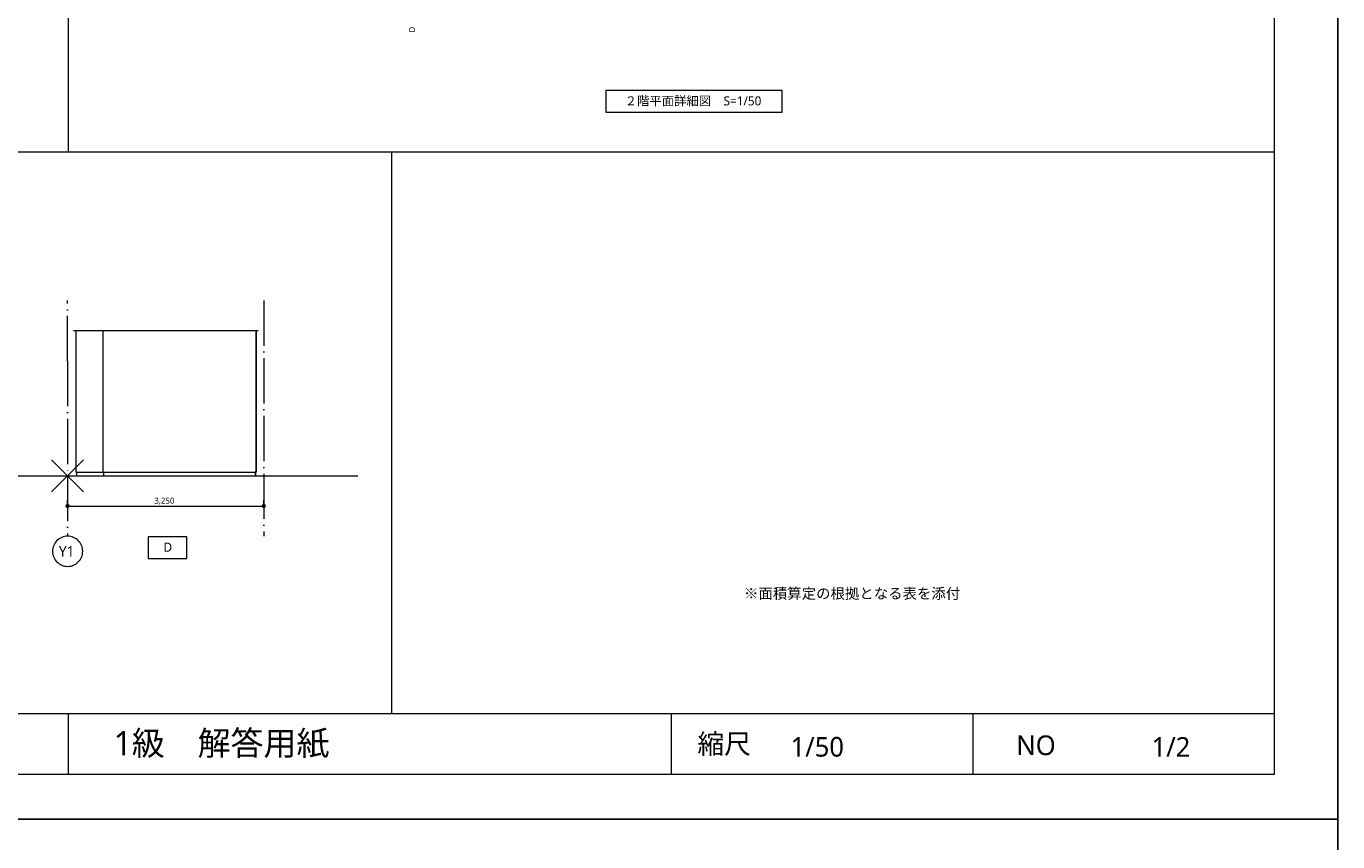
# Model space of a CAD drawing. Header units: millimetres. Extents: x 0 to 841, y 0 to 1188.
# Tile 52 of 98: x 407 to 841, y 587 to 857. Entities that reach past the tile are written whole.
import ezdxf
from ezdxf.xclip import XClip

# ---------------------------------------------------------------- set-up
doc = ezdxf.new("R2010")
doc.units = ezdxf.units.MM
doc.header["$MEASUREMENT"] = 0
doc.header["$XCLIPFRAME"] = 0
doc.linetypes.add('Wipeout_Contour', pattern=[1000, 0, -1000])
doc.linetypes.add('通り芯', pattern=[19, 15, -2, 0, -2])
for name, color, linetype in [('壁-躯体', 7, 'Continuous'), ('壁-間仕切り', 7, 'Continuous'), ('寸法', 7, 'Continuous'), ('造作.★', 7, 'Continuous')]:
    doc.layers.add(name, color=color, linetype=linetype)
for name, color, linetype, lineweight in [('壁-間仕切り_ペン_番号__141', 7, 'Continuous', 15), ('天井_ペン_番号__29', 7, 'Continuous', 15), ('寸法_ペン_番号__45', 7, 'Continuous', 13), ('寸法_ペン_番号__46', 7, 'Continuous', 13), ('床_ペン_番号__29', 7, 'Continuous', 15), ('断面図_ペン_番号__46', 7, 'Continuous', 13), ('線_ペン_番号__139', 8, 'Continuous', 5), ('線_ペン_番号__21', 7, 'Continuous', 15), ('解答用紙_1_01_2図中枠・表題欄_ペン_番号__7', 7, 'Continuous', 18), ('解答用紙_1_01_2図枠文字_ペン_番号__9', 7, 'Continuous', 18), ('解答用紙_1_01_3基準線（鎖線）_ペン_番号__1', 7, 'Continuous', 18), ('解答用紙_1_01_3基準線（鎖線）_ペン_番号__7', 7, 'Continuous', 18), ('解答用紙_1_0_ペン_番号__21', 7, 'Continuous', 18), ('解答用紙_1_Defpoints_ペン_番号__11', 7, 'Continuous', 18), ('通り芯_ペン_番号__138', 7, 'Continuous', 5), ('通り芯_ペン_番号__139', 8, 'Continuous', 5), ('造作.★_ペン_番号__21', 7, 'Continuous', 15)]:
    doc.layers.add(name, color=color, linetype=linetype, lineweight=lineweight)
for name, color, linetype, lineweight, true_color in [('壁-間仕切り_ペン_番号__161', 251, 'Continuous', 5, 0x6a6a6a), ('壁-間仕切り_ペン_番号__87', 251, 'Continuous', 5, 0x6a6a6a), ('寸法_ペン_番号__85', 251, 'Continuous', 5, 0x6a6a6a), ('造作.★_ペン_番号__90', 251, 'Continuous', 5, 0x6a6a6a)]:
    doc.layers.add(name, color=color, linetype=linetype, lineweight=lineweight, true_color=true_color)
doc.styles.add('GENERATED_STYLE_1', font='meiryo.ttc')
doc.styles.add('GENERATED_STYLE_2', font='meiryo.ttc')

# ---------------------------------------------------------------- blocks, each defined once
blk = doc.blocks.new('図面_4_4', base_point=(450.55, 721.74))
at = {"layer": '寸法', "linetype": 'Continuous', "lineweight": 0, "true_color": 0x000000}
for points in [[(419.8, 697.74), (419.83, 697.55), (419.94, 697.39), (420.11, 697.28), (420.3, 697.24), (420.49, 697.28), (420.65, 697.39), (420.76, 697.55), (420.8, 697.74), (420.76, 697.94), (420.65, 698.1), (420.49, 698.21), (420.3, 698.24), (420.11, 698.21), (419.94, 698.1), (419.83, 697.94)], [(484.83, 697.94), (484.8, 697.74), (484.83, 697.55), (484.94, 697.39), (485.11, 697.28), (485.3, 697.24), (485.49, 697.28), (485.65, 697.39), (485.76, 697.55), (485.8, 697.74), (485.76, 697.94), (485.65, 698.1), (485.49, 698.21), (485.3, 698.24), (485.11, 698.21), (484.94, 698.1)]]:
    blk.add_hatch(color=18, dxfattribs=at).paths.add_polyline_path(points)
at = {"layer": '壁-間仕切り_ペン_番号__87', "color": 251, "linetype": 'Continuous', "lineweight": 5, "true_color": 0x6a6a6a}
blk.add_line((432, 755.74), (432, 708.94), dxfattribs=at)
at = {"layer": '寸法_ペン_番号__45', "color": 7, "linetype": 'Continuous', "lineweight": 13}
for centre in [(420.3, 697.74), (485.3, 697.74)]:
    blk.add_circle(centre, 0.5, dxfattribs=at)
at = {"layer": '寸法_ペン_番号__85', "color": 251, "linetype": 'Continuous', "lineweight": 5, "true_color": 0x6a6a6a}
for p, q in [((420.3, 698.24), (420.3, 699.62)), ((485.3, 698.24), (485.3, 699.62)), ((420.8, 697.74), (484.8, 697.74))]:
    blk.add_line(p, q, dxfattribs=at)
for p in [(420.3, 697.24), (485.3, 697.24)]:
    blk.add_point(p, dxfattribs=at)
at = {"layer": '通り芯_ペン_番号__138', "color": 7, "linetype": 'Continuous', "lineweight": 5}
for start, end in [(270, 180), (180, 270)]:
    blk.add_arc((420.3, 682.74), 5, start, end, dxfattribs=at)
at = {"layer": '造作.★_ペン_番号__90', "color": 251, "linetype": 'Continuous', "lineweight": 5, "true_color": 0x6a6a6a}
for p, q in [((432.16, 708.94), (432.2, 708.9)), ((432.2, 708.9), (432.2, 707.74))]:
    blk.add_line(p, q, dxfattribs=at)
at = {"layer": '寸法_ペン_番号__46', "color": 7, "linetype": 'Continuous', "lineweight": 13, "insert": (449.02, 698.14), "char_height": 2, "width": 7.556, "attachment_point": 7, "style": 'GENERATED_STYLE_1'}
blk.add_mtext('\\A1;{\\pql;\\fMeiryo|b0|i0|c128|p0;\\W1.000000;3,250}', dxfattribs=at)
at = {"layer": '通り芯_ペン_番号__138', "color": 7, "linetype": 'Continuous', "lineweight": 5, "insert": (417.38, 684.49), "char_height": 3.5, "attachment_point": 1, "style": 'GENERATED_STYLE_1'}
blk.add_mtext('\\A1;{\\pql;\\pt0;\\fMeiryo|b0|i0|c128|p0;\\W1.000000;Y1}', dxfattribs=at)
at = {"color": 254, "linetype": 'Wipeout_Contour', "lineweight": 0, "ltscale": 3377.248761}
blk.add_wipeout([(420.3, 755.74), (420.3, 707.74), (421.8, 707.74), (421.8, 755.74)], dxfattribs=at).dxf.layer = '壁-躯体'
at = {"color": 254, "linetype": 'Wipeout_Contour', "lineweight": 0, "ltscale": 3510.896903}
blk.add_wipeout([(485.3, 755.74), (483.8, 755.74), (483.8, 707.74), (485.3, 707.74)], dxfattribs=at).dxf.layer = '壁-躯体'
at = {"color": 254, "linetype": 'Wipeout_Contour', "lineweight": 0, "ltscale": 3379.146129}
blk.add_wipeout([(422.2, 755.74), (421.8, 755.74), (421.8, 707.74), (422.2, 707.74)], dxfattribs=at).dxf.layer = '壁-躯体'
at = {"color": 254, "linetype": 'Wipeout_Contour', "lineweight": 0, "ltscale": 3508.799226}
blk.add_wipeout([(483.4, 755.74), (483.4, 707.74), (483.8, 707.74), (483.8, 755.74)], dxfattribs=at).dxf.layer = '壁-躯体'
at = {"color": 254, "linetype": 'Wipeout_Contour', "lineweight": 0, "ltscale": 4126.1744}
blk.add_wipeout([(423.2, 708.9), (423.16, 708.94), (423, 708.94), (423, 707.74), (423.2, 707.74)], dxfattribs=at).dxf.layer = '造作.★'
at = {"color": 254, "linetype": 'Wipeout_Contour', "lineweight": 0, "ltscale": 4286.29126}
blk.add_wipeout([(482.4, 708.9), (482.4, 707.74), (482.6, 707.74), (482.6, 708.94), (482.44, 708.94)], dxfattribs=at).dxf.layer = '造作.★'
at = {"color": 254, "linetype": 'Wipeout_Contour', "lineweight": 0, "ltscale": 3380.896911}
blk.add_wipeout([(423, 707.74), (423, 755.74), (422.75, 755.74), (422.75, 707.74)], dxfattribs=at).dxf.layer = '壁-間仕切り'
at = {"color": 254, "linetype": 'Wipeout_Contour', "lineweight": 0, "ltscale": 3506.869957}
blk.add_wipeout([(482.85, 707.74), (482.85, 755.74), (482.6, 755.74), (482.6, 707.74)], dxfattribs=at).dxf.layer = '壁-間仕切り'
at = {"color": 254, "linetype": 'Wipeout_Contour', "lineweight": 0, "ltscale": 3380.096184}
blk.add_wipeout([(422.75, 707.74), (422.75, 755.74), (422.2, 755.74), (422.2, 707.74)], dxfattribs=at).dxf.layer = '壁-間仕切り'
at = {"color": 254, "linetype": 'Wipeout_Contour', "lineweight": 0, "ltscale": 3507.751562}
blk.add_wipeout([(483.4, 707.74), (483.4, 755.74), (482.85, 755.74), (482.85, 707.74)], dxfattribs=at).dxf.layer = '壁-間仕切り'
at = {"layer": '壁-間仕切り_ペン_番号__141', "color": 7, "linetype": 'Continuous', "lineweight": 15}
for p, q in [((423, 755.74), (422.75, 755.74)), ((423, 755.74), (423, 708.94)), ((482.6, 755.74), (482.6, 708.94)), ((482.85, 755.74), (482.6, 755.74))]:
    blk.add_line(p, q, dxfattribs=at)
at = {"layer": '壁-間仕切り_ペン_番号__161', "color": 251, "linetype": 'Continuous', "lineweight": 5, "true_color": 0x6a6a6a}
for p, q in [((422.75, 755.74), (422.2, 755.74)), ((483.4, 755.74), (482.85, 755.74))]:
    blk.add_line(p, q, dxfattribs=at)
at = {"layer": '天井_ペン_番号__29', "color": 7, "linetype": 'Continuous', "lineweight": 15}
blk.add_line((482.6, 755.74), (423, 755.74), dxfattribs=at)
at = {"layer": '床_ペン_番号__29', "color": 7, "linetype": 'Continuous', "lineweight": 15}
blk.add_line((423.2, 707.74), (482.4, 707.74), dxfattribs=at)
at = {"layer": '線_ペン_番号__139', "color": 8, "linetype": '通り芯', "lineweight": 5}
blk.add_line((485.3, 765.74), (485.3, 687.74), dxfattribs=at)
at = {"layer": '通り芯_ペン_番号__139', "color": 8, "linetype": '通り芯', "lineweight": 5}
for p, q in [((420.3, 745.74), (420.3, 765.74)), ((420.3, 745.74), (420.3, 707.74)), ((420.3, 707.74), (420.3, 687.74))]:
    blk.add_line(p, q, dxfattribs=at)
blk.add_point((420.3, 707.74), dxfattribs=at)
blk.add_point((420.3, 707.74), dxfattribs=at)
at = {"layer": '造作.★_ペン_番号__21', "color": 7, "linetype": 'Continuous', "lineweight": 15}
for p, q in [((423.16, 708.94), (423, 708.94)), ((423.16, 708.94), (423.2, 708.9)), ((423.2, 708.9), (423.2, 707.74)), ((482.44, 708.94), (482.4, 708.9)), ((482.4, 708.9), (482.4, 707.74)), ((482.6, 708.94), (482.44, 708.94))]:
    blk.add_line(p, q, dxfattribs=at)
at = {"layer": '造作.★_ペン_番号__90', "color": 251, "linetype": 'Continuous', "lineweight": 5, "true_color": 0x6a6a6a}
for p, q in [((423.16, 708.94), (432.16, 708.94)), ((423.2, 708.9), (432.2, 708.9)), ((432.16, 708.94), (482.44, 708.94)), ((432.2, 708.9), (482.4, 708.9))]:
    blk.add_line(p, q, dxfattribs=at)
blk = doc.blocks.new('図面_6_6', base_point=(598.26, 1001.92))
at = {"layer": '断面図_ペン_番号__46', "color": 7, "linetype": 'Continuous', "lineweight": 13, "insert": (535.36, 854.49), "char_height": 2, "attachment_point": 7, "rotation": 90, "style": 'GENERATED_STYLE_1'}
blk.add_mtext('\\A1;{\\pql;\\pt0;\\fMeiryo|b0|i0|c128|p0;\\W1.000000;D}', dxfattribs=at)
blk = doc.blocks.new('図面_9_1', base_point=(-3958.95, -536.96))
at = {"layer": '解答用紙_1_01_2図中枠・表題欄_ペン_番号__7', "color": 7, "linetype": 'Continuous', "lineweight": 18, "ltscale": 0.01}
for p, q in [((420.5, 1173.15), (420.5, 815)), ((527.6, 815), (527.6, 628.95))]:
    blk.add_line(p, q, dxfattribs=at)
at = {"layer": '解答用紙_1_01_2図中枠・表題欄_ペン_番号__7', "color": 7, "linetype": 'Continuous', "lineweight": 18, "ltscale": 0.01, "flags": 128}
for points in [[(21.03, 1173.15), (819.98, 1173.15), (819.98, 608.85), (21.03, 608.85)], [(598.6, 828.12), (656.92, 828.12), (656.92, 835.31), (598.6, 835.31)], [(447, 680.34), (459.82, 680.34), (459.82, 687.52), (447, 687.52)]]:
    blk.add_lwpolyline(points, close=True, dxfattribs=at)
for points in [[(819.98, 628.95), (21.03, 628.95)], [(420.5, 628.95), (420.5, 608.85)], [(620.24, 628.95), (620.24, 608.85)], [(720.11, 628.95), (720.11, 608.85)]]:
    blk.add_lwpolyline(points, dxfattribs=at)
at = {"layer": '解答用紙_1_01_3基準線（鎖線）_ペン_番号__1', "color": 7, "linetype": 'Continuous', "lineweight": 18, "ltscale": 0.01, "flags": 128}
for points in [[(415, 713.04), (425.59, 702.45)], [(415, 702.45), (425.59, 713.04)]]:
    blk.add_lwpolyline(points, dxfattribs=at)
at = {"layer": '解答用紙_1_01_3基準線（鎖線）_ペン_番号__7', "color": 7, "linetype": 'Continuous', "lineweight": 18, "ltscale": 0.01}
blk.add_line((21.03, 815), (819.98, 815), dxfattribs=at)
at = {"layer": '解答用紙_1_Defpoints_ペン_番号__11', "color": 7, "linetype": 'Continuous', "lineweight": 18, "ltscale": 0.01, "flags": 128}
for points in [[(841, 1188), (841, 594)], [(0, 594), (841, 594)], [(841, 594), (0, 594)], [(841, 594), (841, 0)]]:
    blk.add_lwpolyline(points, dxfattribs=at)
at = {"layer": '解答用紙_1_01_2図枠文字_ペン_番号__9', "color": 7, "linetype": 'Continuous', "lineweight": 18, "attachment_point": 4, "style": 'GENERATED_STYLE_2'}
for s, insert, char_height in [('\\A1;{\\pql;\\fMeiryo UI|b0|i0|c128|p0;\\W1.000000;２階平面詳細図\u3000S=1/50}', (604.81, 831.71), 3), ('\\A1;{\\pql;\\fMeiryo UI|b0|i0|c128|p0;\\W1.000000;D}', (452.06, 684.1), 3), ('\\A1;{\\pql;\\fMeiryo UI|b0|i0|c128|p0;\\W1.000000;※面積算定の根拠となる表を添付}', (644.34, 668.58), 3.5), ('\\A1;{\\pql;\\fMeiryo UI|b0|i0|c128|p0;\\W1.000000;1級\u3000解答用紙}', (435.58, 618.67), 8), ('\\A1;{\\pql;\\fMeiryo UI|b0|i0|c128|p0;\\W1.000000;縮尺}', (628.9, 618.61), 6.5), ('\\A1;{\\pql;\\fMeiryo UI|b0|i0|c128|p0;\\W1.000000;1/50}', (659.76, 617.97), 6.5), ('\\A1;{\\pql;\\fMeiryo UI|b0|i0|c128|p0;\\W1.000000;NO}', (734.53, 618.47), 6.5), ('\\A1;{\\pql;\\fMeiryo UI|b0|i0|c128|p0;\\W1.000000;1/2}', (779.33, 617.97), 6.5)]:
    blk.add_mtext(s, dxfattribs=dict(at, insert=insert, char_height=char_height))

msp = doc.modelspace()

# ---------------------------------------------------------------- block references
at = {"color": 7, "linetype": 'Continuous', "lineweight": 5}
ref = msp.add_blockref('図面_6_6', (598.26, 1001.92), dxfattribs=at)
XClip(ref).set_block_clipping_path([(424.0552611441, 854.4891387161), (772.4698611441, 1149.3547809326)])
ref = msp.add_blockref('図面_4_4', (450.55, 721.74), dxfattribs=at)
XClip(ref).set_block_clipping_path([(415.2964949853, 677.7442154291), (485.7964952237, 765.7442160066)])

# ---------------------------------------------------------------- next in the draw order: linework, layer by layer
at = {"layer": '線_ペン_番号__21', "color": 7, "linetype": 'Continuous', "lineweight": 15}
msp.add_line((30.31, 707.74), (516.44, 707.74), dxfattribs=at)
at = {"layer": '解答用紙_1_0_ペン_番号__21', "color": 7, "linetype": 'Continuous', "lineweight": 18, "ltscale": 0.01, "flags": 128}
msp.add_lwpolyline([(0, 0), (841, 0), (841, 1188), (0, 1188)], close=True, dxfattribs=at)

# ---------------------------------------------------------------- next in the draw order: block references
at = {"color": 7, "linetype": 'Continuous', "lineweight": 15}
ref = msp.add_blockref('図面_9_1', (-3958.95, -536.96), dxfattribs=at)
XClip(ref).set_block_clipping_path([(0, 0), (841, 1188)])

doc.saveas('drawing.dxf')
